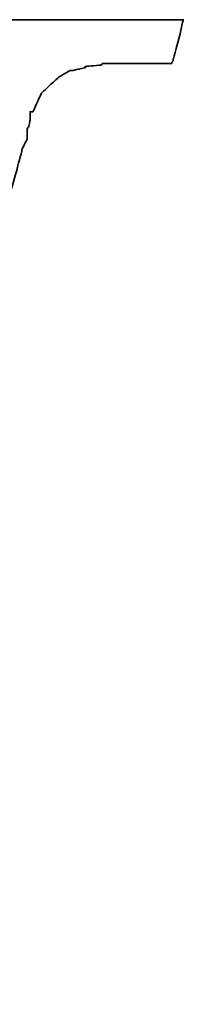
# Model space of a CAD drawing. Header units: millimetres. Extents: x 737 to 1271, y 623 to 792.
# Tile 36 of 48: x 1136.515 to 1137.236, y 676.759 to 681.104. Entities that reach past the tile are written whole.
import ezdxf

# ---------------------------------------------------------------- set-up
doc = ezdxf.new("R2010")
doc.units = ezdxf.units.MM
doc.header["$LTSCALE"] = 2
doc.layers.add('DIM', color=4, linetype='Continuous')
doc.layers.add('layer 1', color=7, linetype='Continuous')

# ---------------------------------------------------------------- blocks, each defined once
blk = doc.blocks.new('TBI MOTION logo(完整正式版)')
at = {"layer": 'layer 1', "color": 22, "lineweight": 35}
blk.add_open_spline([(-40.59125, -7.943749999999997), (-40.59125, -7.943749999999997), (-40.97375, -7.943749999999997), (-40.97375, -7.943749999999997), (-40.97375, -7.943749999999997), (-40.97375, -7.943749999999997), (-41.38125, -7.943749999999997), (-41.38125, -7.943749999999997), (-41.38125, -7.943749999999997), (-41.38125, -7.943749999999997), (-41.54874999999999, -7.943749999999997), (-41.54874999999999, -7.943749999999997), (-41.54874999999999, -7.943749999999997), (-41.54874999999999, -7.943749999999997), (-41.59875, -7.943749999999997), (-41.59875, -7.943749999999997), (-41.59875, -7.943749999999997), (-41.59875, -7.943749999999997), (-41.88374999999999, -7.943749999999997), (-41.88374999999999, -7.943749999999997), (-41.88374999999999, -7.943749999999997), (-41.88374999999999, -7.943749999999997), (-41.90875, -7.91875), (-41.90875, -7.91875), (-41.90875, -7.91875), (-41.90875, -7.91875), (-42.19875, -7.871249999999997), (-42.19875, -7.871249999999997), (-42.19875, -7.871249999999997), (-42.19875, -7.871249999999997), (-42.43875, -7.82375), (-42.43875, -7.82375), (-42.43875, -7.82375), (-42.43875, -7.82375), (-42.45875, -7.82375), (-42.45875, -7.82375), (-42.45875, -7.82375), (-42.45875, -7.82375), (-42.48624999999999, -7.82375), (-42.48624999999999, -7.82375), (-42.48624999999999, -7.82375), (-42.48624999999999, -7.82375), (-42.67625, -7.723749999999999), (-42.67625, -7.723749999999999), (-42.67625, -7.723749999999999), (-42.67625, -7.723749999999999), (-42.70125, -7.70375), (-42.70125, -7.70375), (-42.70125, -7.70375), (-42.70125, -7.70375), (-42.72375, -7.678749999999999), (-42.72375, -7.678749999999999), (-42.72375, -7.678749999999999), (-42.72375, -7.678749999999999), (-42.86875, -7.488749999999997), (-42.86875, -7.488749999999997), (-42.86875, -7.488749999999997), (-42.86875, -7.488749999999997), (-42.89374999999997, -7.438749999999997), (-42.89374999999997, -7.438749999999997), (-42.89374999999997, -7.438749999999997), (-42.89374999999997, -7.438749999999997), (-42.91875, -7.388749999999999), (-42.91875, -7.388749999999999), (-42.91875, -7.388749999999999), (-42.91875, -7.388749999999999), (-42.93874999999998, -7.12875), (-42.93874999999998, -7.12875), (-42.93874999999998, -7.12875), (-42.93874999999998, -7.12875), (-42.96375, -7.103749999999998), (-42.96375, -7.103749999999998), (-42.96375, -7.103749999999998), (-42.96375, -7.103749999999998), (-42.96375, -7.053749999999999), (-42.96375, -7.053749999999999), (-42.96375, -7.053749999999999), (-42.96375, -7.053749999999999), (-42.96375, -7.00875), (-42.96375, -7.00875), (-42.96375, -7.00875), (-42.96375, -7.00875), (-42.91875, -6.69625), (-42.91875, -6.69625), (-42.91875, -6.69625), (-42.91875, -6.69625), (-42.91875, -6.62375), (-42.91875, -6.62375), (-42.91875, -6.62375), (-42.91875, -6.62375), (-42.91875, -6.59625), (-42.91875, -6.59625), (-42.91875, -6.59625), (-42.91875, -6.59625), (-42.91875, -6.57375), (-42.91875, -6.57375), (-42.91875, -6.57375), (-42.91875, -6.57375), (-42.91875, -6.528749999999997), (-42.91875, -6.528749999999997), (-42.91875, -6.528749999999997), (-42.91875, -6.528749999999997), (-42.89374999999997, -6.50375), (-42.89374999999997, -6.50375), (-42.89374999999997, -6.50375), (-42.89374999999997, -6.50375), (-42.84374999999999, -6.38375), (-42.84374999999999, -6.38375), (-42.84374999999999, -6.38375), (-42.84374999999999, -6.38375), (-42.84374999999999, -6.358749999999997), (-42.84374999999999, -6.358749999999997), (-42.84374999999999, -6.358749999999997), (-42.84374999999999, -6.358749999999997), (-42.74625, -6.143749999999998), (-42.74625, -6.143749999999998), (-42.74625, -6.143749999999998), (-42.74625, -6.143749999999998), (-42.70125, -5.853749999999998), (-42.70125, -5.853749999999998), (-42.70125, -5.853749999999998), (-42.70125, -5.853749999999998), (-42.60374999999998, -5.47125), (-42.60374999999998, -5.47125), (-42.60374999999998, -5.47125), (-42.60374999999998, -5.47125), (-42.60374999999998, -5.44875), (-42.60374999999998, -5.44875), (-42.60374999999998, -5.44875), (-42.60374999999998, -5.44875), (-42.38875, -4.678749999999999), (-42.38875, -4.678749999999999), (-42.38875, -4.678749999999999), (-42.38875, -4.678749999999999), (-42.36375, -4.653749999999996), (-42.36375, -4.653749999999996), (-42.36375, -4.653749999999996), (-42.36375, -4.653749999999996), (-42.12375, -3.69625), (-42.12375, -3.69625), (-42.12375, -3.69625), (-42.12375, -3.69625), (-42.12375, -3.67374), (-42.12375, -3.67374), (-42.12375, -3.67374), (-42.12375, -3.67374), (-41.78875, -2.593739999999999), (-41.78875, -2.593739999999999), (-41.78875, -2.593739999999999), (-41.78875, -2.593739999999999), (-41.18875, -0.19375), (-41.18875, -0.19375), (-41.18875, -0.19375), (-41.18875, -0.19375), (-40.54375, 2.20624), (-40.54375, 2.20624), (-40.54375, 2.20624), (-40.54375, 2.20624), (-40.25374999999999, 3.308749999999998), (-40.25374999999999, 3.308749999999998), (-40.25374999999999, 3.308749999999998), (-40.25374999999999, 3.308749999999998), (-39.98875, 4.27125), (-39.98875, 4.27125), (-39.98875, 4.27125), (-39.98875, 4.27125), (-39.77375, 5.131249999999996), (-39.77375, 5.131249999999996), (-39.77375, 5.131249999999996), (-39.77375, 5.131249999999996), (-39.67875, 5.47125), (-39.67875, 5.47125), (-39.67875, 5.47125), (-39.67875, 5.47125), (-39.60375, 5.756249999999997), (-39.60375, 5.756249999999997), (-39.60375, 5.756249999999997), (-39.60375, 5.756249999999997), (-39.60375, 5.78125), (-39.60375, 5.78125), (-39.60375, 5.78125), (-39.60375, 5.78125), (-39.50875, 5.97125), (-39.50875, 5.97125), (-39.50875, 5.97125), (-39.50875, 5.97125), (-39.50875, 6.138749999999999), (-39.50875, 6.138749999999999), (-39.50875, 6.138749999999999), (-39.50875, 6.138749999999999), (-39.48625, 6.166249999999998), (-39.48625, 6.166249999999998), (-39.48625, 6.166249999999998), (-39.48625, 6.166249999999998), (-39.46125, 6.286249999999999), (-39.46125, 6.286249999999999), (-39.46125, 6.286249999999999), (-39.46125, 6.286249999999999), (-39.46125, 6.426249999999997), (-39.46125, 6.426249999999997), (-39.46125, 6.426249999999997), (-39.46125, 6.426249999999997), (-39.41375, 6.426249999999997), (-39.41375, 6.426249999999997), (-39.41375, 6.426249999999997), (-39.41375, 6.426249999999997), (-39.29375, 6.69125), (-39.29375, 6.69125), (-39.29375, 6.69125), (-39.29375, 6.69125), (-39.26875, 6.741249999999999), (-39.26875, 6.741249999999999), (-39.26875, 6.741249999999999), (-39.26875, 6.741249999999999), (-39.24375, 6.76625), (-39.24375, 6.76625), (-39.24375, 6.76625), (-39.24375, 6.76625), (-38.98375, 7.006239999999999), (-38.98375, 7.006239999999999), (-38.98375, 7.006239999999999), (-38.98375, 7.006239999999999), (-38.95625, 7.026239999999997), (-38.95625, 7.026239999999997), (-38.95625, 7.026239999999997), (-38.95625, 7.026239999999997), (-38.78875, 7.126239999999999), (-38.78875, 7.126239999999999), (-38.78875, 7.126239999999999), (-38.78875, 7.126239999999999), (-38.76375, 7.126239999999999), (-38.76375, 7.126239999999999), (-38.76375, 7.126239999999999), (-38.76375, 7.126239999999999), (-38.74375, 7.126239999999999), (-38.74375, 7.126239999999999), (-38.74375, 7.126239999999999), (-38.74375, 7.126239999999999), (-38.52875, 7.171249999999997), (-38.52875, 7.171249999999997), (-38.52875, 7.171249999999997), (-38.52875, 7.171249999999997), (-38.52875, 7.196239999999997), (-38.52875, 7.196239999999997), (-38.52875, 7.196239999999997), (-38.52875, 7.196239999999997), (-38.50375, 7.196239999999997), (-38.50375, 7.196239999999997), (-38.50375, 7.196239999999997), (-38.50375, 7.196239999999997), (-38.26125, 7.21875), (-38.26125, 7.21875), (-38.26125, 7.21875), (-38.26125, 7.21875), (-38.23875000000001, 7.246239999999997), (-38.23875000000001, 7.246239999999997), (-38.23875000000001, 7.246239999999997), (-38.23875000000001, 7.246239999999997), (-38.21625, 7.246239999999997), (-38.21625, 7.246239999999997), (-38.21625, 7.246239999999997), (-38.21625, 7.246239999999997), (-38.18875, 7.246239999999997), (-38.18875, 7.246239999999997), (-38.18875, 7.246239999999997), (-38.18875, 7.246239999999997), (-37.90375, 7.246239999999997), (-37.90375, 7.246239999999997), (-37.90375, 7.246239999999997), (-37.90375, 7.246239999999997), (-37.85375, 7.246239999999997), (-37.85375, 7.246239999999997), (-37.85375, 7.246239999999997), (-37.85375, 7.246239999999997), (-37.75875, 7.246239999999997), (-37.75875, 7.246239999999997), (-37.75875, 7.246239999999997), (-37.75875, 7.246239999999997), (-37.42375, 7.246239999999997), (-37.42375, 7.246239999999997), (-37.42375, 7.246239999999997), (-37.42375, 7.246239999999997), (-37.08875, 7.246239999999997), (-37.08875, 7.246239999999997), (-37.08875, 7.246239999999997), (-37.08875, 7.246239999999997), (-37.06375, 7.246239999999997), (-37.06375, 7.246239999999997), (-37.06375, 7.246239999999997), (-37.06375, 7.246239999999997), (-37.06375, 7.266239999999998), (-37.06375, 7.266239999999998), (-37.06375, 7.266239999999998), (-37.06375, 7.266239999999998), (-37.03875, 7.291249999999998), (-37.03875, 7.291249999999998), (-37.03875, 7.291249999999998), (-37.03875, 7.291249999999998), (-37.03875, 7.31625), (-37.03875, 7.31625), (-37.03875, 7.31625), (-37.03875, 7.31625), (-36.94125, 7.676249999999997), (-36.94125, 7.676249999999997), (-36.94125, 7.676249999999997), (-36.94125, 7.676249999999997), (-36.86875, 7.98625), (-36.86875, 7.98625), (-36.86875, 7.98625), (-36.86875, 7.98625), (-36.98875000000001, 7.98625), (-36.98875000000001, 7.98625), (-36.98875000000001, 7.98625), (-36.98875000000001, 7.98625), (-37.42375, 7.98625), (-37.42375, 7.98625), (-37.42375, 7.98625), (-37.42375, 7.98625), (-37.94875, 7.98625), (-37.94875, 7.98625), (-37.94875, 7.98625), (-37.94875, 7.98625), (-38.57375, 7.98625), (-38.57375, 7.98625), (-38.57375, 7.98625), (-38.57375, 7.98625), (-39.29375, 7.98625), (-39.29375, 7.98625), (-39.29375, 7.98625), (-39.29375, 7.98625), (-40.82875, 7.98625), (-40.82875, 7.98625), (-40.82875, 7.98625), (-40.82875, 7.98625), (-42.36375, 7.98625), (-42.36375, 7.98625), (-42.36375, 7.98625), (-42.36375, 7.98625), (-43.08375, 7.98625), (-43.08375, 7.98625), (-43.08375, 7.98625), (-43.08375, 7.98625), (-43.70875, 7.98625), (-43.70875, 7.98625), (-43.70875, 7.98625), (-43.70875, 7.98625), (-44.23375, 7.98625), (-44.23375, 7.98625), (-44.23375, 7.98625), (-44.23375, 7.98625), (-44.66875, 7.98625), (-44.66875, 7.98625), (-44.66875, 7.98625), (-44.66875, 7.98625), (-44.88375, 7.98625), (-44.88375, 7.98625), (-44.88375, 7.98625), (-44.88375, 7.98625), (-44.90874999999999, 7.94125), (-44.90874999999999, 7.94125), (-44.90874999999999, 7.94125), (-44.90874999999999, 7.94125), (-44.90874999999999, 7.916249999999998), (-44.90874999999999, 7.916249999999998), (-44.90874999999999, 7.916249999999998), (-44.90874999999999, 7.916249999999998), (-45.00375, 7.55625), (-45.00375, 7.55625), (-45.00375, 7.55625), (-45.00375, 7.55625), (-45.05374999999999, 7.246239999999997), (-45.05374999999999, 7.246239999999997), (-45.05374999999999, 7.246239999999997), (-45.05374999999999, 7.246239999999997), (-44.61875, 7.246239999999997), (-44.61875, 7.246239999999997), (-44.61875, 7.246239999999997), (-44.61875, 7.246239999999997), (-44.11375, 7.246239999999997), (-44.11375, 7.246239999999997), (-44.11375, 7.246239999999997), (-44.11375, 7.246239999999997), (-43.99375, 7.246239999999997), (-43.99375, 7.246239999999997), (-43.99375, 7.246239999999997), (-43.99375, 7.246239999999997), (-43.94625, 7.246239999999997), (-43.94625, 7.246239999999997), (-43.94625, 7.246239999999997), (-43.94625, 7.246239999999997), (-43.92374, 7.246239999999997), (-43.92374, 7.246239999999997), (-43.92374, 7.246239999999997), (-43.92374, 7.246239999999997), (-43.65874999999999, 7.246239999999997), (-43.65874999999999, 7.246239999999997), (-43.65874999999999, 7.246239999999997), (-43.65874999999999, 7.246239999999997), (-43.63875, 7.21875), (-43.63875, 7.21875), (-43.63875, 7.21875), (-43.63875, 7.21875), (-43.46874999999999, 7.196239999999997), (-43.46874999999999, 7.196239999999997), (-43.46874999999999, 7.196239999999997), (-43.46874999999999, 7.196239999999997), (-43.39875, 7.196239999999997), (-43.39875, 7.196239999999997), (-43.39875, 7.196239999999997), (-43.39875, 7.196239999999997), (-43.37125, 7.171249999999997), (-43.37125, 7.171249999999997), (-43.37125, 7.171249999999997), (-43.37125, 7.171249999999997), (-43.34875, 7.171249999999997), (-43.34875, 7.171249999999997), (-43.34875, 7.171249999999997), (-43.34875, 7.171249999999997), (-43.20375, 7.126239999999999), (-43.20375, 7.126239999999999), (-43.20375, 7.126239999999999), (-43.20375, 7.126239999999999), (-43.05875, 7.076239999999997), (-43.05875, 7.076239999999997), (-43.05875, 7.076239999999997), (-43.05875, 7.076239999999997), (-43.01375, 7.076239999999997), (-43.01375, 7.076239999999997), (-43.01375, 7.076239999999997), (-43.01375, 7.076239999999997), (-42.98875, 7.026239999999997), (-42.98875, 7.026239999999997), (-42.98875, 7.026239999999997), (-42.98875, 7.026239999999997), (-42.79874999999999, 6.86125), (-42.79874999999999, 6.86125), (-42.79874999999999, 6.86125), (-42.79874999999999, 6.86125), (-42.77375, 6.81125), (-42.77375, 6.81125), (-42.77375, 6.81125), (-42.77375, 6.81125), (-42.74625, 6.76625), (-42.74625, 6.76625), (-42.74625, 6.76625), (-42.74625, 6.76625), (-42.72375, 6.47625), (-42.72375, 6.47625), (-42.72375, 6.47625), (-42.72375, 6.47625), (-42.70125, 6.45124), (-42.70125, 6.45124), (-42.70125, 6.45124), (-42.70125, 6.45124), (-42.70125, 6.426249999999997), (-42.70125, 6.426249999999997), (-42.70125, 6.426249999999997), (-42.70125, 6.426249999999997), (-42.72375, 6.40625), (-42.72375, 6.40625), (-42.72375, 6.40625), (-42.72375, 6.40625), (-42.74625, 5.97125), (-42.74625, 5.97125), (-42.74625, 5.97125), (-42.74625, 5.97125), (-42.74625, 5.94625), (-42.74625, 5.94625), (-42.74625, 5.94625), (-42.74625, 5.94625), (-42.74625, 5.926249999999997), (-42.74625, 5.926249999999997), (-42.74625, 5.926249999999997), (-42.74625, 5.926249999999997), (-42.77375, 5.876249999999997), (-42.77375, 5.876249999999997), (-42.77375, 5.876249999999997), (-42.77375, 5.876249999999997), (-42.81875, 5.80625), (-42.81875, 5.80625), (-42.81875, 5.80625), (-42.81875, 5.80625), (-42.86875, 5.63625), (-42.86875, 5.63625), (-42.86875, 5.63625), (-42.86875, 5.63625), (-42.91875, 5.39625), (-42.91875, 5.39625), (-42.91875, 5.39625), (-42.91875, 5.39625), (-42.91875, 5.37124), (-42.91875, 5.37124), (-42.91875, 5.37124), (-42.91875, 5.37124), (-43.01375, 5.10874), (-43.01375, 5.10874), (-43.01375, 5.10874), (-43.01375, 5.10874), (-43.10875, 4.771239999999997), (-43.10875, 4.771239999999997), (-43.10875, 4.771239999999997), (-43.10875, 4.771239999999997), (-43.29875, 3.956249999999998), (-43.29875, 3.956249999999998), (-43.29875, 3.956249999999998), (-43.29875, 3.956249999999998), (-43.58875, 2.951249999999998), (-43.58875, 2.951249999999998), (-43.58875, 2.951249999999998), (-43.58875, 2.951249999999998), (-43.87375, 1.87125), (-43.87375, 1.87125), (-43.87375, 1.87125), (-43.87375, 1.87125), (-44.52625, -0.50374), (-44.52625, -0.50374), (-44.52625, -0.50374), (-44.52625, -0.50374), (-45.14874999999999, -2.853749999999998), (-45.14874999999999, -2.853749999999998), (-45.14874999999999, -2.853749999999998), (-45.14874999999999, -2.853749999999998), (-45.43375, -3.95875), (-45.43375, -3.95875), (-45.43375, -3.95875), (-45.43375, -3.95875), (-45.69874999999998, -4.96875), (-45.69874999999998, -4.96875), (-45.69874999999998, -4.96875), (-45.69874999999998, -4.96875), (-45.91375, -5.78375), (-45.91375, -5.78375), (-45.91375, -5.78375), (-45.91375, -5.78375), (-46.01374999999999, -6.11875), (-46.01374999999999, -6.11875), (-46.01374999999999, -6.11875), (-46.01374999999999, -6.11875), (-46.01374999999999, -6.143749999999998), (-46.01374999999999, -6.143749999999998), (-46.01374999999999, -6.143749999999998), (-46.01374999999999, -6.143749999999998), (-46.10875, -6.40875), (-46.10875, -6.40875), (-46.10875, -6.40875), (-46.10875, -6.40875), (-46.15375, -6.648749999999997), (-46.15375, -6.648749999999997), (-46.15375, -6.648749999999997), (-46.15375, -6.648749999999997), (-46.20375, -6.83875), (-46.20375, -6.83875), (-46.20375, -6.83875), (-46.20375, -6.83875), (-46.22874999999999, -6.933749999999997), (-46.22874999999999, -6.933749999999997), (-46.22874999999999, -6.933749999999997), (-46.22874999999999, -6.933749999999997), (-46.22874999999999, -7.07875), (-46.22874999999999, -7.07875), (-46.22874999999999, -7.07875), (-46.22874999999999, -7.07875), (-46.27374999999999, -7.07875), (-46.27374999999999, -7.07875), (-46.27374999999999, -7.07875), (-46.27374999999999, -7.07875), (-46.39375, -7.34375), (-46.39375, -7.34375), (-46.39375, -7.34375), (-46.39375, -7.34375), (-46.39375, -7.36875), (-46.39375, -7.36875), (-46.39375, -7.36875), (-46.39375, -7.36875), (-46.42125, -7.388749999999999), (-46.42125, -7.388749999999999), (-46.42125, -7.388749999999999), (-46.42125, -7.388749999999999), (-46.68375, -7.678749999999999), (-46.68375, -7.678749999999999), (-46.68375, -7.678749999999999), (-46.68375, -7.678749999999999), (-46.70875, -7.70375), (-46.70875, -7.70375), (-46.70875, -7.70375), (-46.70875, -7.70375), (-46.75374999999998, -7.723749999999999), (-46.75374999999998, -7.723749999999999), (-46.75374999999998, -7.723749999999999), (-46.75374999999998, -7.723749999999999), (-47.08874999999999, -7.871249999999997), (-47.08874999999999, -7.871249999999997), (-47.08874999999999, -7.871249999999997), (-47.08874999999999, -7.871249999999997), (-47.11625, -7.871249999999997), (-47.11625, -7.871249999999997), (-47.11625, -7.871249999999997), (-47.11625, -7.871249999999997), (-47.13875, -7.893749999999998), (-47.13875, -7.893749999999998), (-47.13875, -7.893749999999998), (-47.13875, -7.893749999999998), (-47.56874999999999, -7.91875), (-47.56874999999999, -7.91875), (-47.56874999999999, -7.91875), (-47.56874999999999, -7.91875), (-47.59624999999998, -7.943749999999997), (-47.59624999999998, -7.943749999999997), (-47.59624999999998, -7.943749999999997), (-47.59624999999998, -7.943749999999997), (-47.64375, -7.943749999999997), (-47.64375, -7.943749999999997), (-47.64375, -7.943749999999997), (-47.64375, -7.943749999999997), (-47.73625, -7.943749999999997), (-47.73625, -7.943749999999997), (-47.73625, -7.943749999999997), (-47.73625, -7.943749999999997), (-48.07375, -7.943749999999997), (-48.07375, -7.943749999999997), (-48.07375, -7.943749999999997), (-48.07375, -7.943749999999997), (-48.36125, -7.943749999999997), (-48.36125, -7.943749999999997), (-48.36125, -7.943749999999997), (-48.36125, -7.943749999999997), (-48.36125, -7.966249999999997), (-48.36125, -7.966249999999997), (-48.36125, -7.966249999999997), (-48.36125, -7.966249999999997), (-48.36125, -7.991249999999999), (-48.36125, -7.991249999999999), (-48.36125, -7.991249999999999), (-48.36125, -7.991249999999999), (-48.38875, -8.013749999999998), (-48.38875, -8.013749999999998), (-48.38875, -8.013749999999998), (-48.38875, -8.013749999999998), (-48.50875, -8.34875), (-48.50875, -8.34875), (-48.50875, -8.34875), (-48.50875, -8.34875), (-48.55375, -8.68625), (-48.55375, -8.68625), (-48.55375, -8.68625), (-48.55375, -8.68625), (-48.45875, -8.68625), (-48.45875, -8.68625), (-48.45875, -8.68625), (-48.45875, -8.68625), (-48.07375, -8.68625), (-48.07375, -8.68625), (-48.07375, -8.68625), (-48.07375, -8.68625), (-47.52374999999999, -8.68625), (-47.52374999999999, -8.68625), (-47.52374999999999, -8.68625), (-47.52374999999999, -8.68625), (-46.92375, -8.68625), (-46.92375, -8.68625), (-46.92375, -8.68625), (-46.92375, -8.68625), (-46.25375, -8.68625), (-46.25375, -8.68625), (-46.25375, -8.68625), (-46.25375, -8.68625), (-46.20375, -8.68625), (-46.20375, -8.68625), (-46.20375, -8.68625), (-46.20375, -8.68625), (-44.71375, -8.68625), (-44.71375, -8.68625), (-44.71375, -8.68625), (-44.71375, -8.68625), (-43.22874999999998, -8.68625), (-43.22874999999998, -8.68625), (-43.22874999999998, -8.68625), (-43.22874999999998, -8.68625), (-42.55875, -8.68625), (-42.55875, -8.68625), (-42.55875, -8.68625), (-42.55875, -8.68625), (-42.50874999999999, -8.68625), (-42.50874999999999, -8.68625), (-42.50874999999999, -8.68625), (-42.50874999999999, -8.68625), (-41.93375, -8.68625), (-41.93375, -8.68625), (-41.93375, -8.68625), (-41.93375, -8.68625), (-41.38125, -8.68625), (-41.38125, -8.68625), (-41.38125, -8.68625), (-41.38125, -8.68625), (-40.97375, -8.68625), (-40.97375, -8.68625), (-40.97375, -8.68625), (-40.97375, -8.68625), (-40.78125, -8.68625), (-40.78125, -8.68625), (-40.78125, -8.68625), (-40.78125, -8.68625), (-40.78125, -8.638749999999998), (-40.78125, -8.638749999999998), (-40.78125, -8.638749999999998), (-40.78125, -8.638749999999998), (-40.75874999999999, -8.638749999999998), (-40.75874999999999, -8.638749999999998), (-40.75874999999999, -8.638749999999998), (-40.75874999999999, -8.638749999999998), (-40.66374999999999, -8.27875), (-40.66374999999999, -8.27875), (-40.66374999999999, -8.27875), (-40.66374999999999, -8.27875), (-40.59125, -7.943749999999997), (-40.59125, -7.943749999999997)], degree=3, knots=[0, 0, 0, 0, 0.0055865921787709, 0.0055865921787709, 0.0055865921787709, 0.0055866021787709, 0.0111731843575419, 0.0111731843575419, 0.0111731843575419, 0.0111731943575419, 0.0167597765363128, 0.0167597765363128, 0.0167597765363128, 0.0167597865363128, 0.0223463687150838, 0.0223463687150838, 0.0223463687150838, 0.0223463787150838, 0.0279329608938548, 0.0279329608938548, 0.0279329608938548, 0.0279329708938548, 0.0335195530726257, 0.0335195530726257, 0.0335195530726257, 0.0335195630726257, 0.0391061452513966, 0.0391061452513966, 0.0391061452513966, 0.0391061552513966, 0.0446927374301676, 0.0446927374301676, 0.0446927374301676, 0.0446927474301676, 0.0502793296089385, 0.0502793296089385, 0.0502793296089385, 0.0502793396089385, 0.0558659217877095, 0.0558659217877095, 0.0558659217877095, 0.0558659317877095, 0.0614525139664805, 0.0614525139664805, 0.0614525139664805, 0.0614525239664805, 0.0670391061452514, 0.0670391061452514, 0.0670391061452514, 0.0670391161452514, 0.0726256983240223, 0.0726256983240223, 0.0726256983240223, 0.0726257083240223, 0.0782122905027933, 0.0782122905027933, 0.0782122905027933, 0.0782123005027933, 0.0837988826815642, 0.0837988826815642, 0.0837988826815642, 0.0837988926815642, 0.0893854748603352, 0.0893854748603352, 0.0893854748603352, 0.0893854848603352, 0.0949720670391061, 0.0949720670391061, 0.0949720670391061, 0.0949720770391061, 0.1005586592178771, 0.1005586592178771, 0.1005586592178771, 0.1005586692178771, 0.106145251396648, 0.106145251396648, 0.106145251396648, 0.106145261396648, 0.1117318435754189, 0.1117318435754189, 0.1117318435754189, 0.1117318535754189, 0.1173184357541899, 0.1173184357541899, 0.1173184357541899, 0.1173184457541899, 0.1229050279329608, 0.1229050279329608, 0.1229050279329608, 0.1229050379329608, 0.1284916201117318, 0.1284916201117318, 0.1284916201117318, 0.1284916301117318, 0.1340782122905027, 0.1340782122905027, 0.1340782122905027, 0.1340782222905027, 0.1396648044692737, 0.1396648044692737, 0.1396648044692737, 0.1396648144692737, 0.1452513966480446, 0.1452513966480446, 0.1452513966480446, 0.1452514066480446, 0.1508379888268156, 0.1508379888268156, 0.1508379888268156, 0.1508379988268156, 0.1564245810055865, 0.1564245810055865, 0.1564245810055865, 0.1564245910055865, 0.1620111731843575, 0.1620111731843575, 0.1620111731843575, 0.1620111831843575, 0.1675977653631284, 0.1675977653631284, 0.1675977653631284, 0.1675977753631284, 0.1731843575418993, 0.1731843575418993, 0.1731843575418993, 0.1731843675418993, 0.1787709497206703, 0.1787709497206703, 0.1787709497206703, 0.1787709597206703, 0.1843575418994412, 0.1843575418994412, 0.1843575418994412, 0.1843575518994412, 0.1899441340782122, 0.1899441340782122, 0.1899441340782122, 0.1899441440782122, 0.1955307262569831, 0.1955307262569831, 0.1955307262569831, 0.1955307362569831, 0.2011173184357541, 0.2011173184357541, 0.2011173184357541, 0.2011173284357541, 0.206703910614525, 0.206703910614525, 0.206703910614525, 0.206703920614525, 0.2122905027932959, 0.2122905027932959, 0.2122905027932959, 0.2122905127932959, 0.2178770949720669, 0.2178770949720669, 0.2178770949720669, 0.2178771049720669, 0.2234636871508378, 0.2234636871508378, 0.2234636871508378, 0.2234636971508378, 0.2290502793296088, 0.2290502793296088, 0.2290502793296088, 0.2290502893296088, 0.2346368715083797, 0.2346368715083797, 0.2346368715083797, 0.2346368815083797, 0.2402234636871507, 0.2402234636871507, 0.2402234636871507, 0.2402234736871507, 0.2458100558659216, 0.2458100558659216, 0.2458100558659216, 0.2458100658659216, 0.2513966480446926, 0.2513966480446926, 0.2513966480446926, 0.2513966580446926, 0.2569832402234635, 0.2569832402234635, 0.2569832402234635, 0.2569832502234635, 0.2625698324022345, 0.2625698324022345, 0.2625698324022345, 0.2625698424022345, 0.2681564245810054, 0.2681564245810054, 0.2681564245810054, 0.2681564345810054, 0.2737430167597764, 0.2737430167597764, 0.2737430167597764, 0.2737430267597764, 0.2793296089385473, 0.2793296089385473, 0.2793296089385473, 0.2793296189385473, 0.2849162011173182, 0.2849162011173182, 0.2849162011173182, 0.2849162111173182, 0.2905027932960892, 0.2905027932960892, 0.2905027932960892, 0.2905028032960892, 0.2960893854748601, 0.2960893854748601, 0.2960893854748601, 0.29608939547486, 0.3016759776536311, 0.3016759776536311, 0.3016759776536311, 0.3016759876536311, 0.3072625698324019, 0.3072625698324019, 0.3072625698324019, 0.3072625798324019, 0.312849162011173, 0.312849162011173, 0.312849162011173, 0.312849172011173, 0.3184357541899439, 0.3184357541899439, 0.3184357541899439, 0.3184357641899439, 0.3240223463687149, 0.3240223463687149, 0.3240223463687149, 0.3240223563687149, 0.3296089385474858, 0.3296089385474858, 0.3296089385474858, 0.3296089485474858, 0.3351955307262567, 0.3351955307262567, 0.3351955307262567, 0.3351955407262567, 0.3407821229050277, 0.3407821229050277, 0.3407821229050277, 0.3407821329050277, 0.3463687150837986, 0.3463687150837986, 0.3463687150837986, 0.3463687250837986, 0.3519553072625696, 0.3519553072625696, 0.3519553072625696, 0.3519553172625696, 0.3575418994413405, 0.3575418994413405, 0.3575418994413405, 0.3575419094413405, 0.3631284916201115, 0.3631284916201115, 0.3631284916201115, 0.3631285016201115, 0.3687150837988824, 0.3687150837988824, 0.3687150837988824, 0.3687150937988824, 0.3743016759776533, 0.3743016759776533, 0.3743016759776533, 0.3743016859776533, 0.3798882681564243, 0.3798882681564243, 0.3798882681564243, 0.3798882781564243, 0.3854748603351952, 0.3854748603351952, 0.3854748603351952, 0.3854748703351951, 0.3910614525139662, 0.3910614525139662, 0.3910614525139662, 0.3910614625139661, 0.3966480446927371, 0.3966480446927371, 0.3966480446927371, 0.3966480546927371, 0.4022346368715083, 0.4022346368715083, 0.4022346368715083, 0.4022346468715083, 0.407821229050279, 0.407821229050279, 0.407821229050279, 0.407821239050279, 0.4134078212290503, 0.4134078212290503, 0.4134078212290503, 0.4134078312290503, 0.4189944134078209, 0.4189944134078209, 0.4189944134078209, 0.4189944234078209, 0.4245810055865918, 0.4245810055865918, 0.4245810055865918, 0.4245810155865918, 0.4301675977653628, 0.4301675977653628, 0.4301675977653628, 0.4301676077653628, 0.4357541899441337, 0.4357541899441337, 0.4357541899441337, 0.4357541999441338, 0.4413407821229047, 0.4413407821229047, 0.4413407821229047, 0.4413407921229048, 0.4469273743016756, 0.4469273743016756, 0.4469273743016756, 0.4469273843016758, 0.4525139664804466, 0.4525139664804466, 0.4525139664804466, 0.4525139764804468, 0.4581005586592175, 0.4581005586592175, 0.4581005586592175, 0.4581005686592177, 0.4636871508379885, 0.4636871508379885, 0.4636871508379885, 0.4636871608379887, 0.4692737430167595, 0.4692737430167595, 0.4692737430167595, 0.4692737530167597, 0.4748603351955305, 0.4748603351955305, 0.4748603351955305, 0.4748603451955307, 0.4804469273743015, 0.4804469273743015, 0.4804469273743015, 0.4804469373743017, 0.4860335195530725, 0.4860335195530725, 0.4860335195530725, 0.4860335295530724, 0.4916201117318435, 0.4916201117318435, 0.4916201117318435, 0.4916201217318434, 0.4972067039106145, 0.4972067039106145, 0.4972067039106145, 0.4972067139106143, 0.5027932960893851, 0.5027932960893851, 0.5027932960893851, 0.5027933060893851, 0.508379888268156, 0.508379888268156, 0.508379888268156, 0.508379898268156, 0.513966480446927, 0.513966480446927, 0.513966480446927, 0.5139664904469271, 0.519553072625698, 0.519553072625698, 0.519553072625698, 0.5195530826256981, 0.525139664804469, 0.525139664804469, 0.525139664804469, 0.525139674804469, 0.53072625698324, 0.53072625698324, 0.53072625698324, 0.5307262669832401, 0.536312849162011, 0.536312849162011, 0.536312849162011, 0.5363128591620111, 0.541899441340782, 0.541899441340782, 0.541899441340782, 0.5418994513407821, 0.547486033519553, 0.547486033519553, 0.547486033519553, 0.547486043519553, 0.553072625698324, 0.553072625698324, 0.553072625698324, 0.5530726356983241, 0.558659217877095, 0.558659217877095, 0.558659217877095, 0.558659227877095, 0.564245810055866, 0.564245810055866, 0.564245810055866, 0.564245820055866, 0.569832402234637, 0.569832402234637, 0.569832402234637, 0.5698324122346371, 0.575418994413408, 0.575418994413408, 0.575418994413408, 0.575419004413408, 0.581005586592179, 0.581005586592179, 0.581005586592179, 0.581005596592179, 0.58659217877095, 0.58659217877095, 0.58659217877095, 0.5865921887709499, 0.592178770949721, 0.592178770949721, 0.592178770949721, 0.5921787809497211, 0.5977653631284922, 0.5977653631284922, 0.5977653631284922, 0.5977653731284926, 0.603351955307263, 0.603351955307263, 0.603351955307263, 0.6033519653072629, 0.608938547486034, 0.608938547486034, 0.608938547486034, 0.608938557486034, 0.6145251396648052, 0.6145251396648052, 0.6145251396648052, 0.6145251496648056, 0.6201117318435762, 0.6201117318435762, 0.6201117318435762, 0.6201117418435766, 0.6256983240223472, 0.6256983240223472, 0.6256983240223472, 0.6256983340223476, 0.631284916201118, 0.631284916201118, 0.631284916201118, 0.631284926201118, 0.6368715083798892, 0.6368715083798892, 0.6368715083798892, 0.6368715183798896, 0.6424581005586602, 0.6424581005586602, 0.6424581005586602, 0.6424581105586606, 0.6480446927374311, 0.6480446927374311, 0.6480446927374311, 0.6480447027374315, 0.6536312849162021, 0.6536312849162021, 0.6536312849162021, 0.6536312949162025, 0.6592178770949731, 0.6592178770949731, 0.6592178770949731, 0.6592178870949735, 0.6648044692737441, 0.6648044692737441, 0.6648044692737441, 0.6648044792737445, 0.6703910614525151, 0.6703910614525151, 0.6703910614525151, 0.6703910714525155, 0.6759776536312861, 0.6759776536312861, 0.6759776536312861, 0.6759776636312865, 0.6815642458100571, 0.6815642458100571, 0.6815642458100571, 0.6815642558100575, 0.687150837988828, 0.687150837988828, 0.687150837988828, 0.687150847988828, 0.6927374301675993, 0.6927374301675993, 0.6927374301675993, 0.6927374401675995, 0.69832402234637, 0.69832402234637, 0.69832402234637, 0.69832403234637, 0.703910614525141, 0.703910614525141, 0.703910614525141, 0.703910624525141, 0.7094972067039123, 0.7094972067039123, 0.7094972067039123, 0.7094972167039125, 0.715083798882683, 0.715083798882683, 0.715083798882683, 0.715083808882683, 0.7206703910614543, 0.7206703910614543, 0.7206703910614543, 0.7206704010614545, 0.7262569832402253, 0.7262569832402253, 0.7262569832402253, 0.7262569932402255, 0.731843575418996, 0.731843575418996, 0.731843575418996, 0.731843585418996, 0.7374301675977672, 0.7374301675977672, 0.7374301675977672, 0.7374301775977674, 0.7430167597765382, 0.7430167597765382, 0.7430167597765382, 0.7430167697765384, 0.7486033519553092, 0.7486033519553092, 0.7486033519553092, 0.7486033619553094, 0.75418994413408, 0.75418994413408, 0.75418994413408, 0.75418995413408, 0.7597765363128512, 0.7597765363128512, 0.7597765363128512, 0.7597765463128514, 0.7653631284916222, 0.7653631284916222, 0.7653631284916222, 0.7653631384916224, 0.770949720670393, 0.770949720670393, 0.770949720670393, 0.770949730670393, 0.7765363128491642, 0.7765363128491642, 0.7765363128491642, 0.7765363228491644, 0.7821229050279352, 0.7821229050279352, 0.7821229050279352, 0.7821229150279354, 0.787709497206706, 0.787709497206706, 0.787709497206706, 0.787709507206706, 0.7932960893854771, 0.7932960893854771, 0.7932960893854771, 0.7932960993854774, 0.798882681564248, 0.798882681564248, 0.798882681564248, 0.798882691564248, 0.8044692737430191, 0.8044692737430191, 0.8044692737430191, 0.8044692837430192, 0.8100558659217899, 0.8100558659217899, 0.8100558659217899, 0.81005587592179, 0.8156424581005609, 0.8156424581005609, 0.8156424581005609, 0.815642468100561, 0.8212290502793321, 0.8212290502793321, 0.8212290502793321, 0.8212290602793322, 0.8268156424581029, 0.8268156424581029, 0.8268156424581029, 0.826815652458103, 0.8324022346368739, 0.8324022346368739, 0.8324022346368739, 0.832402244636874, 0.8379888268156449, 0.8379888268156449, 0.8379888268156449, 0.837988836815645, 0.8435754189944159, 0.8435754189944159, 0.8435754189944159, 0.8435754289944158, 0.8491620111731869, 0.8491620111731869, 0.8491620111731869, 0.849162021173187, 0.8547486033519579, 0.8547486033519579, 0.8547486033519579, 0.854748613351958, 0.8603351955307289, 0.8603351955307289, 0.8603351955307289, 0.860335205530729, 0.8659217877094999, 0.8659217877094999, 0.8659217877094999, 0.8659217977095, 0.8715083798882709, 0.8715083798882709, 0.8715083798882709, 0.871508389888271, 0.8770949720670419, 0.8770949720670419, 0.8770949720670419, 0.877094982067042, 0.8826815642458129, 0.8826815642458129, 0.8826815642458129, 0.882681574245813, 0.888268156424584, 0.888268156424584, 0.888268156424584, 0.8882681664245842, 0.8938547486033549, 0.8938547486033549, 0.8938547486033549, 0.893854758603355, 0.8994413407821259, 0.8994413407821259, 0.8994413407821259, 0.899441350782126, 0.9050279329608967, 0.9050279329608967, 0.9050279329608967, 0.9050279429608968, 0.9106145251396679, 0.9106145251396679, 0.9106145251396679, 0.910614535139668, 0.9162011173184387, 0.9162011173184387, 0.9162011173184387, 0.9162011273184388, 0.9217877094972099, 0.9217877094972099, 0.9217877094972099, 0.92178771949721, 0.9273743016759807, 0.9273743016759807, 0.9273743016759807, 0.9273743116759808, 0.9329608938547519, 0.9329608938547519, 0.9329608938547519, 0.932960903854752, 0.9385474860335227, 0.9385474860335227, 0.9385474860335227, 0.9385474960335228, 0.944134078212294, 0.944134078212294, 0.944134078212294, 0.9441340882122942, 0.9497206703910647, 0.9497206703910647, 0.9497206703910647, 0.9497206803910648, 0.9553072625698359, 0.9553072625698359, 0.9553072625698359, 0.955307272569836, 0.960893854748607, 0.960893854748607, 0.960893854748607, 0.9608938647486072, 0.9664804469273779, 0.9664804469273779, 0.9664804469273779, 0.9664804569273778, 0.972067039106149, 0.972067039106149, 0.972067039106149, 0.9720670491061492, 0.9776536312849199, 0.9776536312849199, 0.9776536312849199, 0.97765364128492, 0.9832402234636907, 0.9832402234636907, 0.9832402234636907, 0.9832402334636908, 0.988826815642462, 0.988826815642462, 0.988826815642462, 0.9888268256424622, 0.9944134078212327, 0.9944134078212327, 0.9944134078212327, 0.9944134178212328, 1, 1, 1, 1], dxfattribs=at)

msp = doc.modelspace()

# ---------------------------------------------------------------- block references
at = {"layer": 'DIM', "color": 7, "xscale": 0.2606204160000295, "yscale": 0.2606204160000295, "zscale": 0.2606204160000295}
msp.add_blockref('TBI MOTION logo(完整正式版)', (1146.845112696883, 679.0229795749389), dxfattribs=at)

doc.saveas('drawing.dxf')
